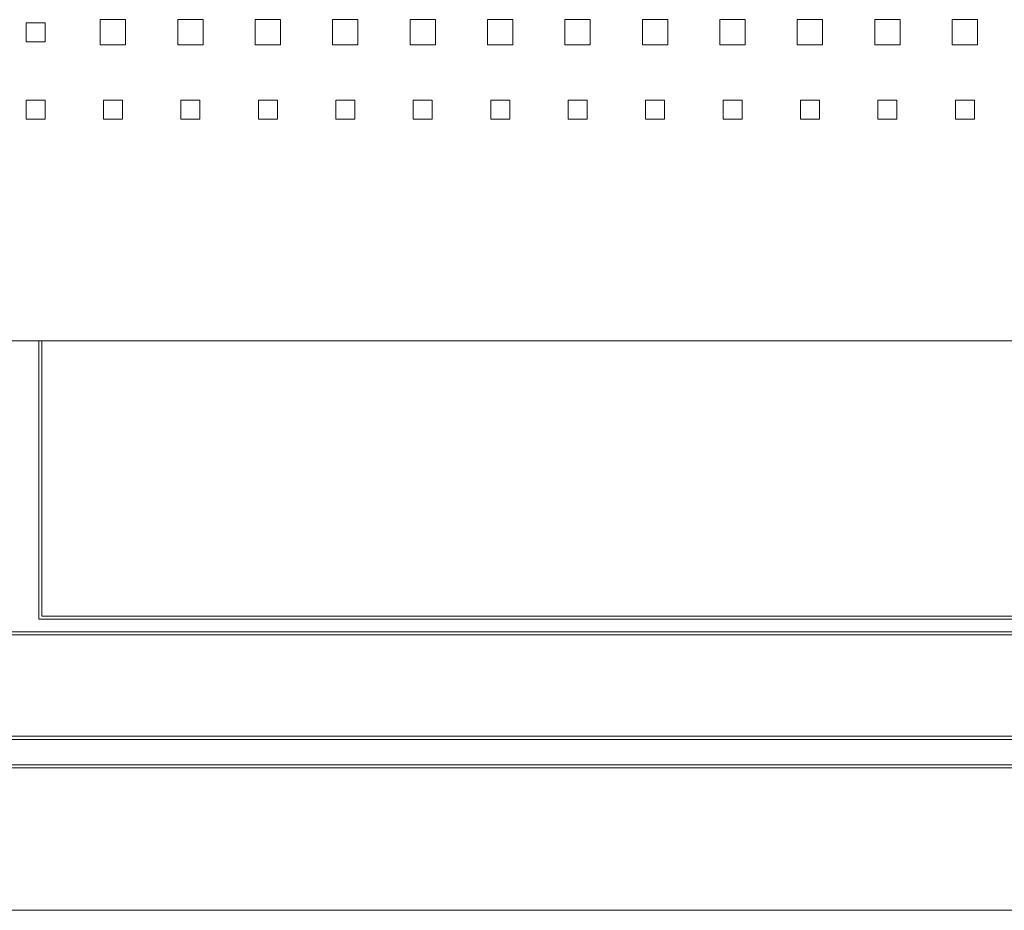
# Model space of a CAD drawing. Header units: millimetres. Extents: x -5941 to 19721, y -9230 to 6433.
# Tile 111 of 204: x 5850 to 5866, y -3454 to -3440. Entities that reach past the tile are written whole.
import ezdxf

# ---------------------------------------------------------------- set-up
doc = ezdxf.new("R2010")
doc.units = ezdxf.units.MM
doc.layers.add('GL-urzadzenia', color=6, linetype='Continuous', lineweight=20)

# ---------------------------------------------------------------- blocks, each defined once
blk = doc.blocks.new('RSen_55_ME_FB_SOg - fxza50a2veb - fully flat decoration panel - SH_daikin_tbq - standard-4997338-bottom')
at = {"lineweight": 18}
for p, q in [((-173.27, -173.27), (-173.27, -169.27)), ((-173.27, -169.27), (-169.27, -169.27)), ((-169.27, -169.27), (-169.27, -173.27)), ((-161.04, -173.27), (-161.04, -169.27)), ((-161.04, -169.27), (-157.04, -169.27)), ((-157.04, -169.27), (-157.04, -173.27)), ((-148.81, -173.27), (-148.81, -169.27)), ((-148.81, -169.27), (-144.81, -169.27)), ((-144.81, -169.27), (-144.81, -173.27)), ((-136.58, -173.27), (-136.58, -169.27)), ((-136.58, -169.27), (-132.58, -169.27)), ((-132.58, -169.27), (-132.58, -173.27)), ((-124.35, -173.27), (-124.35, -169.27)), ((-124.35, -169.27), (-120.35, -169.27)), ((-120.35, -169.27), (-120.35, -173.27)), ((-112.12, -173.27), (-112.12, -169.27)), ((-112.12, -169.27), (-108.12, -169.27)), ((-108.12, -169.27), (-108.12, -173.27)), ((-99.89, -173.27), (-99.89, -169.27)), ((-99.89, -169.27), (-95.89, -169.27)), ((-95.89, -169.27), (-95.89, -173.27)), ((-87.66, -173.27), (-87.66, -169.27)), ((-87.66, -169.27), (-83.66, -169.27)), ((-83.66, -169.27), (-83.66, -173.27)), ((-75.43, -173.27), (-75.43, -169.27)), ((-75.43, -169.27), (-71.43, -169.27)), ((-71.43, -169.27), (-71.43, -173.27)), ((-63.2, -173.27), (-63.2, -169.27)), ((-63.2, -169.27), (-59.2, -169.27)), ((-59.2, -169.27), (-59.2, -173.27)), ((-50.97, -173.27), (-50.97, -169.27)), ((-50.97, -169.27), (-46.97, -169.27)), ((-46.97, -169.27), (-46.97, -173.27)), ((-38.74, -173.27), (-38.74, -169.27)), ((-38.74, -169.27), (-34.74, -169.27)), ((-34.74, -169.27), (-34.74, -173.27)), ((-185, -172.77), (-185, -169.77)), ((-185, -169.77), (-182, -169.77)), ((-182, -169.77), (-182, -172.77)), ((-182, -172.77), (-185, -172.77)), ((-169.27, -173.27), (-173.27, -173.27)), ((-157.04, -173.27), (-161.04, -173.27)), ((-144.81, -173.27), (-148.81, -173.27)), ((-132.58, -173.27), (-136.58, -173.27)), ((-120.35, -173.27), (-124.35, -173.27)), ((-108.12, -173.27), (-112.12, -173.27)), ((-95.89, -173.27), (-99.89, -173.27)), ((-83.66, -173.27), (-87.66, -173.27)), ((-71.43, -173.27), (-75.43, -173.27)), ((-59.2, -173.27), (-63.2, -173.27)), ((-46.97, -173.27), (-50.97, -173.27)), ((-34.74, -173.27), (-38.74, -173.27)), ((-185, -185), (-185, -182)), ((-185, -182), (-182, -182)), ((-182, -182), (-182, -185)), ((-172.77, -185), (-172.77, -182)), ((-172.77, -182), (-169.77, -182)), ((-169.77, -182), (-169.77, -185)), ((-160.54, -185), (-160.54, -182)), ((-160.54, -182), (-157.54, -182)), ((-157.54, -182), (-157.54, -185)), ((-148.31, -185), (-148.31, -182)), ((-148.31, -182), (-145.31, -182)), ((-145.31, -182), (-145.31, -185)), ((-136.08, -185), (-136.08, -182)), ((-136.08, -182), (-133.08, -182)), ((-133.08, -182), (-133.08, -185)), ((-123.85, -185), (-123.85, -182)), ((-123.85, -182), (-120.85, -182)), ((-120.85, -182), (-120.85, -185)), ((-111.62, -185), (-111.62, -182)), ((-111.62, -182), (-108.62, -182)), ((-108.62, -182), (-108.62, -185)), ((-99.39, -185), (-99.39, -182)), ((-99.39, -182), (-96.39, -182)), ((-96.39, -182), (-96.39, -185)), ((-87.16, -185), (-87.16, -182)), ((-87.16, -182), (-84.16, -182)), ((-84.16, -182), (-84.16, -185)), ((-74.93, -185), (-74.93, -182)), ((-74.93, -182), (-71.93, -182)), ((-71.93, -182), (-71.93, -185)), ((-62.7, -185), (-62.7, -182)), ((-62.7, -182), (-59.7, -182)), ((-59.7, -182), (-59.7, -185)), ((-50.47, -185), (-50.47, -182)), ((-50.47, -182), (-47.47, -182)), ((-47.47, -182), (-47.47, -185)), ((-38.24, -185), (-38.24, -182)), ((-38.24, -182), (-35.24, -182)), ((-35.24, -182), (-35.24, -185)), ((-182, -185), (-185, -185)), ((-169.77, -185), (-172.77, -185)), ((-157.54, -185), (-160.54, -185)), ((-145.31, -185), (-148.31, -185)), ((-133.08, -185), (-136.08, -185)), ((-120.85, -185), (-123.85, -185)), ((-108.62, -185), (-111.62, -185)), ((-96.39, -185), (-99.39, -185)), ((-84.16, -185), (-87.16, -185)), ((-71.93, -185), (-74.93, -185)), ((-59.7, -185), (-62.7, -185)), ((-47.47, -185), (-50.47, -185)), ((-35.24, -185), (-38.24, -185)), ((-220, -220), (220, -220)), ((220, -220), (-220, -220)), ((-183, -222.14), (-183, -220)), ((-182.5, -220), (-182.5, -222.14)), ((-183, -264), (-183, -222.14)), ((-182.5, -222.14), (-182.5, -263.5)), ((183, -264), (-183, -264)), ((-182.5, -263.5), (182.5, -263.5)), ((266.5, -266.5), (-266.5, -266.5)), ((-266, -266), (266, -266)), ((282.5, -282.5), (-282.5, -282.5)), ((283, -283), (-283, -283)), ((-287.5, -287.5), (287.5, -287.5)), ((-287, -287), (287, -287)), ((-300, -310), (300, -310))]:
    blk.add_line(p, q, dxfattribs=at)
blk = doc.blocks.new('2658cea6-5bf1-4a8d-8ecb-1a42f1d0a86a')
at = {"lineweight": 18}
blk.add_blockref('RSen_55_ME_FB_SOg - fxza50a2veb - fully flat decoration panel - SH_daikin_tbq - standard-4997338-bottom', (0, 0), dxfattribs=at)
blk = doc.blocks.new('116a95a6-ef70-443d-9a1b-21b416471860')
at = {"layer": 'GL-urzadzenia', "xscale": 0.1, "yscale": 0.1, "zscale": 0.1}
blk.add_blockref('2658cea6-5bf1-4a8d-8ecb-1a42f1d0a86a', (35.05, -31), dxfattribs=at)

msp = doc.modelspace()

# ---------------------------------------------------------------- block references
at = {"layer": 'GL-urzadzenia'}
msp.add_blockref('116a95a6-ef70-443d-9a1b-21b416471860', (5833.982, -3392.085), dxfattribs=at)

doc.saveas('drawing.dxf')
